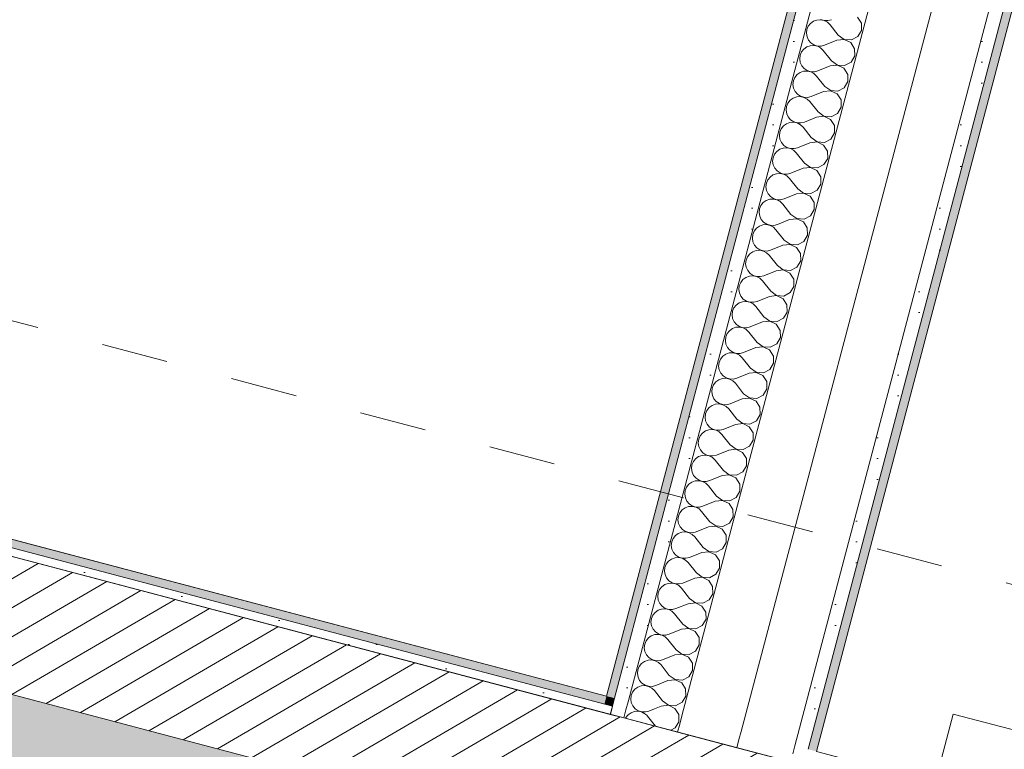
# Model space of a CAD drawing. Header units: millimetres. Extents: x -204291438 to 18864955, y -774833820 to 295284.
# Tile 61 of 87: x 96483 to 98253, y 3752 to 5064. Entities that reach past the tile are written whole.
import ezdxf

# ---------------------------------------------------------------- set-up
doc = ezdxf.new("R2010")
doc.units = ezdxf.units.MM
doc.header["$MEASUREMENT"] = 0
doc.linetypes.add('Przerywana', pattern=[240, 120, -120])
for name, color, linetype in [('210-A Strefy', 7, 'Continuous'), ('230-A Ściany wewnętrzne', 7, 'Continuous'), ('231-A Ściany zewnętrzne', 7, 'Continuous'), ('430-K Fundamenty', 7, 'Continuous'), ('460-K Stropy', 7, 'Continuous'), ('541-I CO grzejniki.2026.03.04', 7, 'Continuous')]:
    doc.layers.add(name, color=color, linetype=linetype)
pattern_1 = [(0, (0, 0), (0, 37.5), [0, -37.5])]

# ---------------------------------------------------------------- blocks, each defined once
blk = doc.blocks.new('WC-M_0.6d_88_3', base_point=(95280.4, 6195.5))
at = {"layer": '210-A Strefy', "color": 254, "linetype": 'Continuous', "lineweight": 0, "true_color": 0xdfc8bd, "flags": 128}
blk.add_lwpolyline([(94371.5, 6995), (93801.2, 4834), (97538.2, 3847.9), (98108.4, 6008.9)], close=True, dxfattribs=at)
blk = doc.blocks.new('WC- NPS_0.6e_89_3', base_point=(99031.6, 4950.1))
at = {"layer": '210-A Strefy', "color": 254, "linetype": 'Continuous', "lineweight": 0, "true_color": 0xdfc8bd, "flags": 128}
blk.add_lwpolyline([(98485.5, 5909.4), (97915.3, 3748.4), (100086, 3175.6), (100656.3, 5336.6)], close=True, dxfattribs=at)
blk = doc.blocks.new('Strop_250_3', base_point=(93576, 4862.4))
at = {"layer": '460-K Stropy', "color": 7, "linetype": 'Continuous', "lineweight": 0, "flags": 128}
blk.add_lwpolyline([(93576, 4862.4), (108843.3, 833.7), (110005.5, 5238), (94738.2, 9266.6)], close=True, dxfattribs=at)
blk = doc.blocks.new('Strop_313_3', base_point=(93070.4, 4592.5))
at = {"layer": '430-K Fundamenty', "color": 254, "linetype": 'Przerywana', "lineweight": 0, "true_color": 0xcccccc, "flags": 128}
blk.add_lwpolyline([(93070.4, 4592.5), (155367.9, -11846.3), (156489.3, -7596.7), (155477.4, -7329.8), (155337.1, -7861.5), (155768.8, -7975.5), (155091.2, -10542.5), (153147.9, -10029.8), (153825.3, -7462.6), (153646.5, -7415.4), (154034.3, -5945.7), (152240.7, -5472.4), (152087.6, -6052.6), (153479.9, -6420), (152567.8, -9876.7), (139050.7, -6309.9), (138951.2, -6687), (125163.2, -3048.6), (125262.7, -2671.5), (108341.9, 1793.4), (108242.4, 1416.3), (107649, 1572.9), (93854.6, 5212.9), (94631.5, 8157.1), (94051.4, 8310.2)], close=True, dxfattribs=at)
blk = doc.blocks.new('Ściana_432_3', base_point=(108957.8, 679.4))
at = {"layer": '231-A Ściany zewnętrzne', "linetype": 'Continuous', "lineweight": 0, "true_color": 0x000000}
h = blk.add_hatch(dxfattribs=at)
h.set_pattern_fill('Bloczki_ceramiczne_0003', color=18, style=0, pattern_type=2)
h.set_pattern_definition([(30.218034, (0, 0), (-22.648138, 38.88524), [])])
h.paths.add_polyline_path([(93514.6, 4630.4), (98252.3, 3380.2), (98313.5, 3612.3), (93575.8, 4862.4)])
for points in [[(97538.2, 3847.9), (93801.2, 4834), (93797.4, 4819.5), (97534.4, 3833.4)], [(97552.7, 3844.1), (97538.2, 3847.9), (97534.4, 3833.4), (97548.9, 3829.6)]]:
    blk.add_hatch(color=18, dxfattribs=at).paths.add_polyline_path(points)
at = {"layer": '231-A Ściany zewnętrzne', "linetype": 'Continuous', "lineweight": 0}
h = blk.add_hatch(dxfattribs=at)
h.set_pattern_fill('Tynk_0003', color=1, style=0, pattern_type=2)
h.set_pattern_definition([(0, (0, 0), (0, 86.60254), [0, -50]), (0, (25, 43.3), (0, 86.60254), [0, -50])])
h.paths.add_polyline_path([(97548.9, 3829.6), (93782.9, 4823.3), (93779.1, 4808.8), (97545, 3815.1)])
at = {"layer": '231-A Ściany zewnętrzne', "linetype": 'Continuous', "lineweight": 0, "true_color": 0x000000}
h = blk.add_hatch(dxfattribs=at)
h.set_pattern_fill('Styropian_0003', color=18, style=0, pattern_type=2)
h.set_pattern_definition([(90, (0, 0), (-103.92305, 0), [60, -120]), (90, (-51.96, 90), (-103.92305, 0), [60, -120]), (150, (-2e-14, 60), (51.96152, 90), [60, -120]), (150, (-103.92, 60), (51.96152, 90), [60, -120]), (210, (0, 0), (-51.96152, 90), [60, -120]), (210, (-103.92, -4e-14), (-51.96152, 90), [60, -120])])
h.paths.add_polyline_path([(93231.5, 4498.2), (108876.1, 370), (108927.2, 563.4), (93282.5, 4691.6)])
at = {"layer": '231-A Ściany zewnętrzne', "color": 7, "linetype": 'Continuous', "lineweight": 0}
for p, q in [((97548.9, 3829.6), (93782.9, 4823.3)), ((97545, 3815.1), (93779.1, 4808.8)), ((93514.6, 4630.4), (98252.3, 3380.2)), ((97552.7, 3844.1), (97548.9, 3829.6)), ((97548.9, 3829.6), (97545, 3815.1)), ((97545, 3815.1), (97569.2, 3808.7)), ((97569.2, 3808.7), (97665.9, 3783.2)), ((97665.9, 3783.2), (97772.3, 3755.1)), ((97772.3, 3755.1), (97869, 3729.6))]:
    blk.add_line(p, q, dxfattribs=at)
at = {"layer": '231-A Ściany zewnętrzne', "color": 7, "linetype": 'Continuous', "lineweight": 0, "flags": 128}
blk.add_lwpolyline([(97538.2, 3847.9), (94175.5, 4735.2)], dxfattribs=at)
blk = doc.blocks.new('*X2526')
at = {"layer": '230-A Ściany wewnętrzne', "color": 7, "linetype": 'Continuous', "lineweight": 0}
for p, q in [((97582.6, 3836.2), (97582.6, 3836.1)), ((97582.6, 3836.1), (97585.4, 3830.2)), ((97585.4, 3830.2), (97589.7, 3825.2)), ((97589.7, 3825.2), (97595.1, 3821.6)), ((97624.5, 3825.1), (97614.3, 3821)), ((97588.4, 3820.3), (97586.5, 3819.6)), ((97594.9, 3820.8), (97588.4, 3820.3)), ((97601.3, 3819.4), (97594.9, 3820.8)), ((97595.1, 3821.6), (97601.4, 3819.6)), ((97607.2, 3816.3), (97601.3, 3819.4)), ((97601.4, 3819.6), (97608, 3819.4)), ((97610.3, 3813.4), (97607.2, 3816.3)), ((97608, 3819.4), (97614.3, 3821)), ((97668.4, 3801.8), (97668.1, 3813.6)), ((97666.4, 3798.5), (97668.4, 3801.8))]:
    blk.add_line(p, q, dxfattribs=at)
blk = doc.blocks.new('*X2527')
at = {"layer": '230-A Ściany wewnętrzne', "color": 7, "linetype": 'Continuous', "lineweight": 0}
for p, q in [((97572.7, 3809.2), (97572.2, 3807.9)), ((97576.8, 3814.3), (97572.7, 3809.2)), ((97582.2, 3818.1), (97576.8, 3814.3)), ((97586.5, 3819.6), (97582.2, 3818.1)), ((97611.9, 3811.8), (97610.3, 3813.4)), ((97626.3, 3793.6), (97611.9, 3811.8)), ((97653.7, 3786.4), (97661.7, 3790.6)), ((97661.7, 3790.6), (97666.4, 3798.5))]:
    blk.add_line(p, q, dxfattribs=at)
blk = doc.blocks.new('*X2528')
at = {"layer": '230-A Ściany wewnętrzne', "color": 7, "linetype": 'Continuous', "lineweight": 0}
for p, q in [((97916.4, 5063.5), (97910.2, 5061.3)), ((97923, 5063.9), (97916.4, 5063.5)), ((97929.4, 5062.6), (97923, 5063.9)), ((97923.2, 5064.7), (97929.4, 5062.8)), ((97929.4, 5062.8), (97936, 5062.6)), ((97935.2, 5059.5), (97929.4, 5062.6)), ((97936, 5062.6), (97942.4, 5064.2)), ((97996.2, 5058), (97989.1, 5068.9)), ((97898.2, 5046.3), (97897.5, 5039.7)), ((97900.8, 5052.3), (97898.2, 5046.3)), ((97904.9, 5057.5), (97900.8, 5052.3)), ((97910.2, 5061.3), (97904.9, 5057.5)), ((97939.9, 5055), (97935.2, 5059.5)), ((97954.7, 5036.3), (97939.9, 5055)), ((97989.8, 5033.8), (97996.4, 5045)), ((97996.4, 5045), (97996.2, 5058)), ((97897.5, 5039.7), (97898.5, 5033.2)), ((97898.5, 5033.2), (97901.3, 5027.3)), ((97901.3, 5027.3), (97905.5, 5022.3)), ((97952.3, 5027.1), (97930.2, 5018.1)), ((97965.2, 5028.5), (97952.3, 5027.1)), ((97954.7, 5036.3), (97965.3, 5028.7)), ((97977, 5022.9), (97965.2, 5028.5)), ((97965.3, 5028.7), (97978.2, 5027.7)), ((97978.2, 5027.7), (97989.8, 5033.8)), ((97892.7, 5011.4), (97888.6, 5006.3)), ((97898.1, 5015.2), (97892.7, 5011.4)), ((97904.3, 5017.4), (97898.1, 5015.2)), ((97910.8, 5017.9), (97904.3, 5017.4)), ((97905.5, 5022.3), (97911, 5018.7)), ((97917.2, 5016.5), (97910.8, 5017.9)), ((97911, 5018.7), (97917.3, 5016.7)), ((97923, 5013.5), (97917.2, 5016.5)), ((97917.3, 5016.7), (97923.9, 5016.5)), ((97927.8, 5008.9), (97923, 5013.5)), ((97923.9, 5016.5), (97930.2, 5018.1)), ((97942.6, 4990.2), (97927.8, 5008.9)), ((97984, 5011.9), (97977, 5022.9)), ((97984.3, 4998.9), (97984, 5011.9)), ((97886.1, 5000.2), (97885.3, 4993.7)), ((97885.3, 4993.7), (97886.3, 4987.2)), ((97888.6, 5006.3), (97886.1, 5000.2)), ((97977.6, 4987.7), (97984.3, 4998.9)), ((97886.3, 4987.2), (97889.1, 4981.2)), ((97889.1, 4981.2), (97893.4, 4976.3)), ((97893.4, 4976.3), (97898.9, 4972.6)), ((97940.1, 4981), (97918.1, 4972.1)), ((97953.1, 4982.4), (97940.1, 4981)), ((97942.6, 4990.2), (97953.1, 4982.6)), ((97953.1, 4982.6), (97966.1, 4981.7)), ((97964.8, 4976.8), (97953.1, 4982.4)), ((97971.9, 4965.9), (97964.8, 4976.8)), ((97966.1, 4981.7), (97977.6, 4987.7)), ((97876.5, 4960.2), (97873.9, 4954.2)), ((97880.6, 4965.4), (97876.5, 4960.2)), ((97885.9, 4969.2), (97880.6, 4965.4)), ((97892.1, 4971.4), (97885.9, 4969.2)), ((97898.7, 4971.8), (97892.1, 4971.4)), ((97905.1, 4970.5), (97898.7, 4971.8)), ((97898.9, 4972.6), (97905.1, 4970.7)), ((97905.1, 4970.7), (97911.7, 4970.5)), ((97910.9, 4967.4), (97905.1, 4970.5)), ((97915.6, 4962.9), (97910.9, 4967.4)), ((97911.7, 4970.5), (97918.1, 4972.1)), ((97930.4, 4944.2), (97915.6, 4962.9)), ((97972.1, 4952.9), (97971.9, 4965.9)), ((97873.9, 4954.2), (97873.2, 4947.6)), ((97873.2, 4947.6), (97874.2, 4941.2)), ((97874.2, 4941.2), (97877, 4935.2)), ((97930.4, 4944.2), (97941, 4936.6)), ((97954, 4935.7), (97965.5, 4941.7)), ((97965.5, 4941.7), (97972.1, 4952.9)), ((97873.8, 4923.1), (97868.4, 4919.3)), ((97880, 4925.4), (97873.8, 4923.1)), ((97877, 4935.2), (97881.2, 4930.2)), ((97886.5, 4925.8), (97880, 4925.4)), ((97881.2, 4930.2), (97886.7, 4926.6)), ((97892.9, 4924.4), (97886.5, 4925.8)), ((97886.7, 4926.6), (97893, 4924.6)), ((97898.7, 4921.4), (97892.9, 4924.4)), ((97893, 4924.6), (97899.6, 4924.4)), ((97903.5, 4916.8), (97898.7, 4921.4)), ((97899.6, 4924.4), (97905.9, 4926)), ((97928, 4935), (97905.9, 4926)), ((97940.9, 4936.4), (97928, 4935)), ((97952.7, 4930.8), (97940.9, 4936.4)), ((97941, 4936.6), (97954, 4935.7)), ((97959.7, 4919.9), (97952.7, 4930.8)), ((97960, 4906.8), (97959.7, 4919.9)), ((97861.8, 4908.1), (97861, 4901.6)), ((97864.3, 4914.2), (97861.8, 4908.1)), ((97868.4, 4919.3), (97864.3, 4914.2)), ((97918.3, 4898.2), (97903.5, 4916.8)), ((97953.3, 4895.7), (97960, 4906.8)), ((97861, 4901.6), (97862, 4895.1)), ((97862, 4895.1), (97864.8, 4889.2)), ((97864.8, 4889.2), (97869.1, 4884.2)), ((97915.8, 4888.9), (97893.8, 4880)), ((97928.8, 4890.4), (97915.8, 4888.9)), ((97918.3, 4898.2), (97928.8, 4890.5)), ((97928.8, 4890.5), (97941.8, 4889.6)), ((97940.5, 4884.8), (97928.8, 4890.4)), ((97947.6, 4873.8), (97940.5, 4884.8)), ((97941.8, 4889.6), (97953.3, 4895.7)), ((97852.2, 4868.1), (97849.7, 4862.1)), ((97856.3, 4873.3), (97852.2, 4868.1)), ((97861.6, 4877.1), (97856.3, 4873.3)), ((97867.8, 4879.3), (97861.6, 4877.1)), ((97874.4, 4879.8), (97867.8, 4879.3)), ((97869.1, 4884.2), (97874.6, 4880.6)), ((97880.8, 4878.4), (97874.4, 4879.8)), ((97874.6, 4880.6), (97880.8, 4878.6)), ((97880.8, 4878.6), (97887.4, 4878.4)), ((97886.6, 4875.3), (97880.8, 4878.4)), ((97891.3, 4870.8), (97886.6, 4875.3)), ((97887.4, 4878.4), (97893.8, 4880)), ((97906.1, 4852.1), (97891.3, 4870.8)), ((97947.8, 4860.8), (97947.6, 4873.8)), ((97849.7, 4862.1), (97848.9, 4855.6)), ((97848.9, 4855.6), (97849.9, 4849.1)), ((97849.9, 4849.1), (97852.7, 4843.1)), ((97906.1, 4852.1), (97916.7, 4844.5)), ((97929.7, 4843.6), (97941.2, 4849.6)), ((97941.2, 4849.6), (97947.8, 4860.8)), ((97855.7, 4833.3), (97849.5, 4831.1)), ((97852.7, 4843.1), (97856.9, 4838.1)), ((97862.2, 4833.7), (97855.7, 4833.3)), ((97856.9, 4838.1), (97862.4, 4834.5)), ((97868.6, 4832.3), (97862.2, 4833.7)), ((97862.4, 4834.5), (97868.7, 4832.5)), ((97874.4, 4829.3), (97868.6, 4832.3)), ((97868.7, 4832.5), (97875.3, 4832.3)), ((97875.3, 4832.3), (97881.6, 4833.9)), ((97903.7, 4842.9), (97881.6, 4833.9)), ((97916.6, 4844.3), (97903.7, 4842.9)), ((97928.4, 4838.7), (97916.6, 4844.3)), ((97916.7, 4844.5), (97929.7, 4843.6)), ((97935.4, 4827.8), (97928.4, 4838.7)), ((97837.5, 4816), (97836.7, 4809.5)), ((97840, 4822.1), (97837.5, 4816)), ((97844.1, 4827.2), (97840, 4822.1)), ((97849.5, 4831.1), (97844.1, 4827.2)), ((97879.2, 4824.7), (97874.4, 4829.3)), ((97894, 4806.1), (97879.2, 4824.7)), ((97929, 4803.6), (97935.7, 4814.8)), ((97935.7, 4814.8), (97935.4, 4827.8)), ((97836.7, 4809.5), (97837.7, 4803)), ((97837.7, 4803), (97840.5, 4797.1)), ((97840.5, 4797.1), (97844.8, 4792.1)), ((97891.5, 4796.9), (97869.5, 4787.9)), ((97904.5, 4798.3), (97891.5, 4796.9)), ((97894, 4806.1), (97904.5, 4798.5)), ((97904.5, 4798.5), (97917.5, 4797.5)), ((97916.2, 4792.7), (97904.5, 4798.3)), ((97917.5, 4797.5), (97929, 4803.6)), ((97832, 4781.2), (97827.9, 4776.1)), ((97837.3, 4785), (97832, 4781.2)), ((97843.5, 4787.2), (97837.3, 4785)), ((97850.1, 4787.7), (97843.5, 4787.2)), ((97844.8, 4792.1), (97850.3, 4788.5)), ((97856.5, 4786.3), (97850.1, 4787.7)), ((97850.3, 4788.5), (97856.5, 4786.5)), ((97856.5, 4786.5), (97863.1, 4786.3)), ((97862.3, 4783.2), (97856.5, 4786.3)), ((97867, 4778.7), (97862.3, 4783.2)), ((97863.1, 4786.3), (97869.5, 4787.9)), ((97881.8, 4760), (97867, 4778.7)), ((97923.3, 4781.7), (97916.2, 4792.7)), ((97923.5, 4768.7), (97923.3, 4781.7)), ((97825.4, 4770), (97824.6, 4763.5)), ((97824.6, 4763.5), (97825.6, 4757)), ((97827.9, 4776.1), (97825.4, 4770)), ((97916.9, 4757.5), (97923.5, 4768.7)), ((97825.6, 4757), (97828.4, 4751)), ((97828.4, 4751), (97832.6, 4746)), ((97832.6, 4746), (97838.1, 4742.4)), ((97879.4, 4750.8), (97857.3, 4741.9)), ((97892.3, 4752.2), (97879.4, 4750.8)), ((97881.8, 4760), (97892.4, 4752.4)), ((97904.1, 4746.6), (97892.3, 4752.2)), ((97892.4, 4752.4), (97905.4, 4751.5)), ((97911.1, 4735.7), (97904.1, 4746.6)), ((97905.4, 4751.5), (97916.9, 4757.5)), ((97815.7, 4730), (97813.2, 4724)), ((97819.8, 4735.2), (97815.7, 4730)), ((97825.2, 4739), (97819.8, 4735.2)), ((97831.4, 4741.2), (97825.2, 4739)), ((97837.9, 4741.6), (97831.4, 4741.2)), ((97844.3, 4740.3), (97837.9, 4741.6)), ((97838.1, 4742.4), (97844.4, 4740.4)), ((97850.1, 4737.2), (97844.3, 4740.3)), ((97844.4, 4740.4), (97851, 4740.3)), ((97854.9, 4732.7), (97850.1, 4737.2)), ((97851, 4740.3), (97857.3, 4741.9)), ((97869.7, 4714), (97854.9, 4732.7)), ((97911.4, 4722.7), (97911.1, 4735.7)), ((97813.2, 4724), (97812.4, 4717.4)), ((97812.4, 4717.4), (97813.4, 4710.9)), ((97813.4, 4710.9), (97816.2, 4705)), ((97869.7, 4714), (97880.2, 4706.4)), ((97893.2, 4705.4), (97904.7, 4711.5)), ((97904.7, 4711.5), (97911.4, 4722.7)), ((97813, 4692.9), (97807.7, 4689.1)), ((97819.2, 4695.1), (97813, 4692.9)), ((97816.2, 4705), (97820.5, 4700)), ((97825.8, 4695.6), (97819.2, 4695.1)), ((97820.5, 4700), (97826, 4696.4)), ((97832.2, 4694.2), (97825.8, 4695.6)), ((97826, 4696.4), (97832.2, 4694.4)), ((97832.2, 4694.4), (97838.8, 4694.2)), ((97838, 4691.1), (97832.2, 4694.2)), ((97842.7, 4686.6), (97838, 4691.1)), ((97838.8, 4694.2), (97845.2, 4695.8)), ((97867.2, 4704.8), (97845.2, 4695.8)), ((97880.2, 4706.2), (97867.2, 4704.8)), ((97880.2, 4706.4), (97893.2, 4705.4)), ((97891.9, 4700.6), (97880.2, 4706.2)), ((97899, 4689.6), (97891.9, 4700.6)), ((97801.1, 4677.9), (97800.3, 4671.4)), ((97803.6, 4684), (97801.1, 4677.9)), ((97807.7, 4689.1), (97803.6, 4684)), ((97857.5, 4667.9), (97842.7, 4686.6)), ((97892.6, 4665.4), (97899.2, 4676.6)), ((97899.2, 4676.6), (97899, 4689.6)), ((97800.3, 4671.4), (97801.3, 4664.9)), ((97801.3, 4664.9), (97804.1, 4658.9)), ((97804.1, 4658.9), (97808.3, 4654)), ((97855.1, 4658.7), (97833, 4649.8)), ((97868, 4660.1), (97855.1, 4658.7)), ((97857.5, 4667.9), (97868.1, 4660.3)), ((97879.8, 4654.5), (97868, 4660.1)), ((97868.1, 4660.3), (97881.1, 4659.4)), ((97886.8, 4643.6), (97879.8, 4654.5)), ((97881.1, 4659.4), (97892.6, 4665.4)), ((97791.4, 4637.9), (97788.9, 4631.9)), ((97795.5, 4643.1), (97791.4, 4637.9)), ((97800.9, 4646.9), (97795.5, 4643.1)), ((97807.1, 4649.1), (97800.9, 4646.9)), ((97813.6, 4649.5), (97807.1, 4649.1)), ((97808.3, 4654), (97813.8, 4650.3)), ((97820, 4648.2), (97813.6, 4649.5)), ((97813.8, 4650.3), (97820.1, 4648.4)), ((97825.8, 4645.1), (97820, 4648.2)), ((97820.1, 4648.4), (97826.7, 4648.2)), ((97830.6, 4640.6), (97825.8, 4645.1)), ((97826.7, 4648.2), (97833, 4649.8)), ((97845.4, 4621.9), (97830.6, 4640.6)), ((97887.1, 4630.6), (97886.8, 4643.6)), ((97788.9, 4631.9), (97788.1, 4625.3)), ((97788.1, 4625.3), (97789.1, 4618.9)), ((97845.4, 4621.9), (97855.9, 4614.3)), ((97868.9, 4613.4), (97880.4, 4619.4)), ((97880.4, 4619.4), (97887.1, 4630.6)), ((97794.9, 4603.1), (97788.7, 4600.8)), ((97789.1, 4618.9), (97791.9, 4612.9)), ((97791.9, 4612.9), (97796.2, 4607.9)), ((97801.5, 4603.5), (97794.9, 4603.1)), ((97796.2, 4607.9), (97801.7, 4604.3)), ((97807.9, 4602.1), (97801.5, 4603.5)), ((97801.7, 4604.3), (97807.9, 4602.3)), ((97807.9, 4602.3), (97814.5, 4602.1)), ((97813.7, 4599.1), (97807.9, 4602.1)), ((97814.5, 4602.1), (97820.9, 4603.7)), ((97842.9, 4612.7), (97820.9, 4603.7)), ((97855.9, 4614.1), (97842.9, 4612.7)), ((97855.9, 4614.3), (97868.9, 4613.4)), ((97867.6, 4608.5), (97855.9, 4614.1)), ((97874.7, 4597.6), (97867.6, 4608.5)), ((97776.8, 4585.8), (97776, 4579.3)), ((97779.3, 4591.9), (97776.8, 4585.8)), ((97783.4, 4597), (97779.3, 4591.9)), ((97788.7, 4600.8), (97783.4, 4597)), ((97818.4, 4594.5), (97813.7, 4599.1)), ((97833.2, 4575.9), (97818.4, 4594.5)), ((97868.3, 4573.4), (97874.9, 4584.5)), ((97874.9, 4584.5), (97874.7, 4597.6)), ((97776, 4579.3), (97777, 4572.8)), ((97777, 4572.8), (97779.8, 4566.9)), ((97779.8, 4566.9), (97784, 4561.9)), ((97830.8, 4566.6), (97808.7, 4557.7)), ((97843.7, 4568.1), (97830.8, 4566.6)), ((97833.2, 4575.9), (97843.8, 4568.2)), ((97855.5, 4562.5), (97843.7, 4568.1)), ((97843.8, 4568.2), (97856.8, 4567.3)), ((97856.8, 4567.3), (97868.3, 4573.4)), ((97771.2, 4551), (97767.1, 4545.8)), ((97776.6, 4554.8), (97771.2, 4551)), ((97782.8, 4557), (97776.6, 4554.8)), ((97789.3, 4557.5), (97782.8, 4557)), ((97784, 4561.9), (97789.5, 4558.3)), ((97795.7, 4556.1), (97789.3, 4557.5)), ((97789.5, 4558.3), (97795.8, 4556.3)), ((97801.5, 4553), (97795.7, 4556.1)), ((97795.8, 4556.3), (97802.4, 4556.1)), ((97806.3, 4548.5), (97801.5, 4553)), ((97802.4, 4556.1), (97808.7, 4557.7)), ((97821.1, 4529.8), (97806.3, 4548.5)), ((97862.5, 4551.5), (97855.5, 4562.5)), ((97862.8, 4538.5), (97862.5, 4551.5)), ((97764.6, 4539.8), (97763.8, 4533.3)), ((97763.8, 4533.3), (97764.8, 4526.8)), ((97767.1, 4545.8), (97764.6, 4539.8)), ((97856.1, 4527.3), (97862.8, 4538.5)), ((97764.8, 4526.8), (97767.6, 4520.8)), ((97767.6, 4520.8), (97771.9, 4515.8)), ((97771.9, 4515.8), (97777.4, 4512.2)), ((97818.6, 4520.6), (97796.6, 4511.6)), ((97831.6, 4522), (97818.6, 4520.6)), ((97821.1, 4529.8), (97831.6, 4522.2)), ((97831.6, 4522.2), (97844.6, 4521.3)), ((97843.3, 4516.4), (97831.6, 4522)), ((97850.4, 4505.5), (97843.3, 4516.4)), ((97844.6, 4521.3), (97856.1, 4527.3)), ((97755, 4499.8), (97752.5, 4493.7)), ((97759.1, 4504.9), (97755, 4499.8)), ((97764.4, 4508.8), (97759.1, 4504.9)), ((97770.6, 4511), (97764.4, 4508.8)), ((97777.2, 4511.4), (97770.6, 4511)), ((97783.6, 4510), (97777.2, 4511.4)), ((97777.4, 4512.2), (97783.6, 4510.2)), ((97783.6, 4510.2), (97790.2, 4510)), ((97789.4, 4507), (97783.6, 4510)), ((97794.1, 4502.4), (97789.4, 4507)), ((97790.2, 4510), (97796.6, 4511.6)), ((97808.9, 4483.8), (97794.1, 4502.4)), ((97850.6, 4492.5), (97850.4, 4505.5)), ((97752.5, 4493.7), (97751.7, 4487.2)), ((97751.7, 4487.2), (97752.7, 4480.7)), ((97752.7, 4480.7), (97755.5, 4474.8)), ((97808.9, 4483.8), (97819.5, 4476.2)), ((97832.5, 4475.2), (97844, 4481.3)), ((97844, 4481.3), (97850.6, 4492.5)), ((97752.3, 4462.7), (97746.9, 4458.9)), ((97758.5, 4464.9), (97752.3, 4462.7)), ((97755.5, 4474.8), (97759.7, 4469.8)), ((97765, 4465.4), (97758.5, 4464.9)), ((97759.7, 4469.8), (97765.2, 4466.2)), ((97771.4, 4464), (97765, 4465.4)), ((97765.2, 4466.2), (97771.5, 4464.2)), ((97777.3, 4460.9), (97771.4, 4464)), ((97771.5, 4464.2), (97778.1, 4464)), ((97782, 4456.4), (97777.3, 4460.9)), ((97778.1, 4464), (97784.4, 4465.6)), ((97806.5, 4474.6), (97784.4, 4465.6)), ((97819.4, 4476), (97806.5, 4474.6)), ((97831.2, 4470.4), (97819.4, 4476)), ((97819.5, 4476.2), (97832.5, 4475.2)), ((97838.2, 4459.4), (97831.2, 4470.4)), ((97740.3, 4447.7), (97739.5, 4441.2)), ((97742.8, 4453.8), (97740.3, 4447.7)), ((97746.9, 4458.9), (97742.8, 4453.8)), ((97796.8, 4437.7), (97782, 4456.4)), ((97831.8, 4435.2), (97838.5, 4446.4)), ((97838.5, 4446.4), (97838.2, 4459.4)), ((97739.5, 4441.2), (97740.5, 4434.7)), ((97740.5, 4434.7), (97743.3, 4428.7)), ((97743.3, 4428.7), (97747.6, 4423.7)), ((97794.3, 4428.5), (97772.3, 4419.6)), ((97807.3, 4429.9), (97794.3, 4428.5)), ((97796.8, 4437.7), (97807.3, 4430.1)), ((97807.3, 4430.1), (97820.3, 4429.2)), ((97819, 4424.3), (97807.3, 4429.9)), ((97826.1, 4413.4), (97819, 4424.3)), ((97820.3, 4429.2), (97831.8, 4435.2)), ((97730.7, 4407.7), (97728.2, 4401.7)), ((97734.8, 4412.8), (97730.7, 4407.7)), ((97740.1, 4416.7), (97734.8, 4412.8)), ((97746.3, 4418.9), (97740.1, 4416.7)), ((97752.9, 4419.3), (97746.3, 4418.9)), ((97747.6, 4423.7), (97753.1, 4420.1)), ((97759.3, 4418), (97752.9, 4419.3)), ((97753.1, 4420.1), (97759.3, 4418.1)), ((97759.3, 4418.1), (97765.9, 4418)), ((97765.1, 4414.9), (97759.3, 4418)), ((97769.8, 4410.4), (97765.1, 4414.9)), ((97765.9, 4418), (97772.3, 4419.6)), ((97784.6, 4391.7), (97769.8, 4410.4)), ((97826.3, 4400.4), (97826.1, 4413.4)), ((97728.2, 4401.7), (97727.4, 4395.1)), ((97727.4, 4395.1), (97728.4, 4388.6)), ((97784.6, 4391.7), (97795.2, 4384.1)), ((97808.2, 4383.1), (97819.7, 4389.2)), ((97819.7, 4389.2), (97826.3, 4400.4)), ((97734.2, 4372.8), (97728, 4370.6)), ((97728.4, 4388.6), (97731.2, 4382.7)), ((97731.2, 4382.7), (97735.4, 4377.7)), ((97740.7, 4373.3), (97734.2, 4372.8)), ((97735.4, 4377.7), (97740.9, 4374.1)), ((97747.1, 4371.9), (97740.7, 4373.3)), ((97740.9, 4374.1), (97747.2, 4372.1)), ((97753, 4368.8), (97747.1, 4371.9)), ((97747.2, 4372.1), (97753.8, 4371.9)), ((97753.8, 4371.9), (97760.1, 4373.5)), ((97782.2, 4382.5), (97760.1, 4373.5)), ((97795.1, 4383.9), (97782.2, 4382.5)), ((97806.9, 4378.3), (97795.1, 4383.9)), ((97795.2, 4384.1), (97808.2, 4383.1)), ((97813.9, 4367.3), (97806.9, 4378.3)), ((97716, 4355.6), (97715.2, 4349.1)), ((97718.5, 4361.7), (97716, 4355.6)), ((97722.6, 4366.8), (97718.5, 4361.7)), ((97728, 4370.6), (97722.6, 4366.8)), ((97757.7, 4364.3), (97753, 4368.8)), ((97772.5, 4345.6), (97757.7, 4364.3)), ((97807.5, 4343.1), (97814.2, 4354.3)), ((97814.2, 4354.3), (97813.9, 4367.3)), ((97715.2, 4349.1), (97716.2, 4342.6)), ((97716.2, 4342.6), (97719, 4336.6)), ((97719, 4336.6), (97723.3, 4331.7)), ((97770, 4336.4), (97748, 4327.5)), ((97783, 4337.8), (97770, 4336.4)), ((97772.5, 4345.6), (97783, 4338)), ((97783, 4338), (97796, 4337.1)), ((97794.7, 4332.2), (97783, 4337.8)), ((97796, 4337.1), (97807.5, 4343.1)), ((97710.5, 4320.8), (97706.4, 4315.6)), ((97715.8, 4324.6), (97710.5, 4320.8)), ((97722, 4326.8), (97715.8, 4324.6)), ((97728.6, 4327.2), (97722, 4326.8)), ((97723.3, 4331.7), (97728.8, 4328)), ((97735, 4325.9), (97728.6, 4327.2)), ((97728.8, 4328), (97735, 4326.1)), ((97735, 4326.1), (97741.6, 4325.9)), ((97740.8, 4322.8), (97735, 4325.9)), ((97745.5, 4318.3), (97740.8, 4322.8)), ((97741.6, 4325.9), (97748, 4327.5)), ((97760.3, 4299.6), (97745.5, 4318.3)), ((97801.8, 4321.3), (97794.7, 4332.2)), ((97802, 4308.3), (97801.8, 4321.3)), ((97703.9, 4309.6), (97703.1, 4303)), ((97703.1, 4303), (97704.1, 4296.6)), ((97706.4, 4315.6), (97703.9, 4309.6)), ((97795.4, 4297.1), (97802, 4308.3)), ((97704.1, 4296.6), (97706.9, 4290.6)), ((97706.9, 4290.6), (97711.1, 4285.6)), ((97711.1, 4285.6), (97716.6, 4282)), ((97757.9, 4290.4), (97735.8, 4281.4)), ((97770.8, 4291.8), (97757.9, 4290.4)), ((97760.3, 4299.6), (97770.9, 4292)), ((97782.6, 4286.2), (97770.8, 4291.8)), ((97770.9, 4292), (97783.9, 4291.1)), ((97789.6, 4275.3), (97782.6, 4286.2)), ((97783.9, 4291.1), (97795.4, 4297.1)), ((97694.2, 4269.6), (97691.7, 4263.5)), ((97698.3, 4274.7), (97694.2, 4269.6)), ((97703.7, 4278.5), (97698.3, 4274.7)), ((97709.9, 4280.8), (97703.7, 4278.5)), ((97716.4, 4281.2), (97709.9, 4280.8)), ((97722.8, 4279.8), (97716.4, 4281.2)), ((97716.6, 4282), (97722.9, 4280)), ((97728.7, 4276.8), (97722.8, 4279.8)), ((97722.9, 4280), (97729.5, 4279.8)), ((97733.4, 4272.2), (97728.7, 4276.8)), ((97729.5, 4279.8), (97735.8, 4281.4)), ((97748.2, 4253.5), (97733.4, 4272.2)), ((97789.9, 4262.2), (97789.6, 4275.3)), ((97691.7, 4263.5), (97690.9, 4257)), ((97690.9, 4257), (97692, 4250.5)), ((97692, 4250.5), (97694.7, 4244.6)), ((97748.2, 4253.5), (97758.7, 4245.9)), ((97771.7, 4245), (97783.2, 4251.1)), ((97783.2, 4251.1), (97789.9, 4262.2)), ((97691.5, 4232.5), (97686.2, 4228.7)), ((97697.7, 4234.7), (97691.5, 4232.5)), ((97694.7, 4244.6), (97699, 4239.6)), ((97704.3, 4235.2), (97697.7, 4234.7)), ((97699, 4239.6), (97704.5, 4236)), ((97710.7, 4233.8), (97704.3, 4235.2)), ((97704.5, 4236), (97710.7, 4234)), ((97710.7, 4234), (97717.3, 4233.8)), ((97716.5, 4230.7), (97710.7, 4233.8)), ((97721.3, 4226.2), (97716.5, 4230.7)), ((97717.3, 4233.8), (97723.7, 4235.4)), ((97745.7, 4244.3), (97723.7, 4235.4)), ((97758.7, 4245.8), (97745.7, 4244.3)), ((97758.7, 4245.9), (97771.7, 4245)), ((97770.4, 4240.2), (97758.7, 4245.8)), ((97777.5, 4229.2), (97770.4, 4240.2)), ((97679.6, 4217.5), (97678.8, 4211)), ((97682.1, 4223.5), (97679.6, 4217.5)), ((97686.2, 4228.7), (97682.1, 4223.5)), ((97736, 4207.5), (97721.3, 4226.2)), ((97771.1, 4205), (97777.7, 4216.2)), ((97777.7, 4216.2), (97777.5, 4229.2)), ((97678.8, 4211), (97679.8, 4204.5)), ((97679.8, 4204.5), (97682.6, 4198.5)), ((97682.6, 4198.5), (97686.8, 4193.5)), ((97733.6, 4198.3), (97711.5, 4189.3)), ((97746.5, 4199.7), (97733.6, 4198.3)), ((97736, 4207.5), (97746.6, 4199.9)), ((97758.3, 4194.1), (97746.5, 4199.7)), ((97746.6, 4199.9), (97759.6, 4199)), ((97759.6, 4199), (97771.1, 4205)), ((97669.9, 4177.5), (97667.4, 4171.4)), ((97674, 4182.6), (97669.9, 4177.5)), ((97679.4, 4186.5), (97674, 4182.6)), ((97685.6, 4188.7), (97679.4, 4186.5)), ((97692.1, 4189.1), (97685.6, 4188.7)), ((97686.8, 4193.5), (97692.3, 4189.9)), ((97698.5, 4187.7), (97692.1, 4189.1)), ((97692.3, 4189.9), (97698.6, 4187.9)), ((97704.4, 4184.7), (97698.5, 4187.7)), ((97698.6, 4187.9), (97705.2, 4187.7)), ((97709.1, 4180.1), (97704.4, 4184.7)), ((97705.2, 4187.7), (97711.5, 4189.3)), ((97723.9, 4161.5), (97709.1, 4180.1)), ((97765.3, 4183.2), (97758.3, 4194.1)), ((97765.6, 4170.2), (97765.3, 4183.2)), ((97667.4, 4171.4), (97666.6, 4164.9)), ((97666.6, 4164.9), (97667.7, 4158.4)), ((97723.9, 4161.5), (97734.4, 4153.9)), ((97747.4, 4152.9), (97758.9, 4159)), ((97758.9, 4159), (97765.6, 4170.2)), ((97673.4, 4142.6), (97667.2, 4140.4)), ((97667.7, 4158.4), (97670.4, 4152.5)), ((97670.4, 4152.5), (97674.7, 4147.5)), ((97680, 4143.1), (97673.4, 4142.6)), ((97674.7, 4147.5), (97680.2, 4143.9)), ((97686.4, 4141.7), (97680, 4143.1)), ((97680.2, 4143.9), (97686.4, 4141.9)), ((97686.4, 4141.9), (97693, 4141.7)), ((97692.2, 4138.6), (97686.4, 4141.7)), ((97693, 4141.7), (97699.4, 4143.3)), ((97721.4, 4152.3), (97699.4, 4143.3)), ((97734.4, 4153.7), (97721.4, 4152.3)), ((97734.4, 4153.9), (97747.4, 4152.9)), ((97746.1, 4148.1), (97734.4, 4153.7)), ((97753.2, 4137.1), (97746.1, 4148.1)), ((97655.3, 4125.4), (97654.5, 4118.9)), ((97657.8, 4131.5), (97655.3, 4125.4)), ((97661.9, 4136.6), (97657.8, 4131.5)), ((97667.2, 4140.4), (97661.9, 4136.6)), ((97697, 4134.1), (97692.2, 4138.6)), ((97711.7, 4115.4), (97697, 4134.1)), ((97746.8, 4112.9), (97753.4, 4124.1)), ((97753.4, 4124.1), (97753.2, 4137.1)), ((97654.5, 4118.9), (97655.5, 4112.4)), ((97655.5, 4112.4), (97658.3, 4106.4)), ((97658.3, 4106.4), (97662.5, 4101.4)), ((97709.3, 4106.2), (97687.2, 4097.3)), ((97722.2, 4107.6), (97709.3, 4106.2)), ((97711.7, 4115.4), (97722.3, 4107.8)), ((97734, 4102), (97722.2, 4107.6)), ((97722.3, 4107.8), (97735.3, 4106.9)), ((97735.3, 4106.9), (97746.8, 4112.9)), ((97649.7, 4090.5), (97645.6, 4085.4)), ((97655.1, 4094.4), (97649.7, 4090.5)), ((97661.3, 4096.6), (97655.1, 4094.4)), ((97667.8, 4097), (97661.3, 4096.6)), ((97662.5, 4101.4), (97668, 4097.8)), ((97674.2, 4095.7), (97667.8, 4097)), ((97668, 4097.8), (97674.3, 4095.8)), ((97680.1, 4092.6), (97674.2, 4095.7)), ((97674.3, 4095.8), (97680.9, 4095.7)), ((97684.8, 4088), (97680.1, 4092.6)), ((97680.9, 4095.7), (97687.2, 4097.3)), ((97699.6, 4069.4), (97684.8, 4088)), ((97741, 4091.1), (97734, 4102)), ((97741.3, 4078.1), (97741, 4091.1)), ((97643.1, 4079.4), (97642.3, 4072.8)), ((97642.3, 4072.8), (97643.4, 4066.3)), ((97645.6, 4085.4), (97643.1, 4079.4)), ((97734.6, 4066.9), (97741.3, 4078.1)), ((97643.4, 4066.3), (97646.1, 4060.4)), ((97646.1, 4060.4), (97650.4, 4055.4)), ((97650.4, 4055.4), (97655.9, 4051.8)), ((97697.1, 4060.2), (97675.1, 4051.2)), ((97710.1, 4061.6), (97697.1, 4060.2)), ((97699.6, 4069.4), (97710.1, 4061.8)), ((97710.1, 4061.8), (97723.1, 4060.8)), ((97721.8, 4056), (97710.1, 4061.6)), ((97728.9, 4045), (97721.8, 4056)), ((97723.1, 4060.8), (97734.6, 4066.9)), ((97633.5, 4039.4), (97631, 4033.3)), ((97637.6, 4044.5), (97633.5, 4039.4)), ((97642.9, 4048.3), (97637.6, 4044.5)), ((97649.1, 4050.5), (97642.9, 4048.3)), ((97655.7, 4051), (97649.1, 4050.5)), ((97662.1, 4049.6), (97655.7, 4051)), ((97655.9, 4051.8), (97662.1, 4049.8)), ((97662.1, 4049.8), (97668.7, 4049.6)), ((97667.9, 4046.5), (97662.1, 4049.6)), ((97672.7, 4042), (97667.9, 4046.5)), ((97668.7, 4049.6), (97675.1, 4051.2)), ((97687.4, 4023.3), (97672.7, 4042)), ((97729.1, 4032), (97728.9, 4045)), ((97631, 4033.3), (97630.2, 4026.8)), ((97630.2, 4026.8), (97631.2, 4020.3)), ((97631.2, 4020.3), (97634, 4014.3)), ((97687.4, 4023.3), (97698, 4015.7)), ((97711, 4014.8), (97722.5, 4020.8)), ((97722.5, 4020.8), (97729.1, 4032)), ((97630.8, 4002.3), (97625.4, 3998.5)), ((97637, 4004.5), (97630.8, 4002.3)), ((97634, 4014.3), (97638.3, 4009.4)), ((97643.5, 4004.9), (97637, 4004.5)), ((97638.3, 4009.4), (97643.7, 4005.7)), ((97649.9, 4003.6), (97643.5, 4004.9)), ((97643.7, 4005.7), (97650, 4003.8)), ((97655.8, 4000.5), (97649.9, 4003.6)), ((97650, 4003.8), (97656.6, 4003.6)), ((97660.5, 3996), (97655.8, 4000.5)), ((97656.6, 4003.6), (97662.9, 4005.2)), ((97685, 4014.1), (97662.9, 4005.2)), ((97697.9, 4015.5), (97685, 4014.1)), ((97709.7, 4009.9), (97697.9, 4015.5)), ((97698, 4015.7), (97711, 4014.8)), ((97716.7, 3999), (97709.7, 4009.9)), ((97618.8, 3987.3), (97618, 3980.7)), ((97621.3, 3993.3), (97618.8, 3987.3)), ((97625.4, 3998.5), (97621.3, 3993.3)), ((97675.3, 3977.3), (97660.5, 3996)), ((97710.3, 3974.8), (97717, 3986)), ((97717, 3986), (97716.7, 3999)), ((97618, 3980.7), (97619.1, 3974.3)), ((97619.1, 3974.3), (97621.8, 3968.3)), ((97621.8, 3968.3), (97626.1, 3963.3)), ((97672.8, 3968.1), (97650.8, 3959.1)), ((97685.8, 3969.5), (97672.8, 3968.1)), ((97675.3, 3977.3), (97685.8, 3969.7)), ((97685.8, 3969.7), (97698.8, 3968.8)), ((97697.5, 3963.9), (97685.8, 3969.5)), ((97698.8, 3968.8), (97710.3, 3974.8)), ((97609.2, 3947.3), (97606.7, 3941.2)), ((97613.3, 3952.4), (97609.2, 3947.3)), ((97618.6, 3956.2), (97613.3, 3952.4)), ((97624.8, 3958.5), (97618.6, 3956.2)), ((97631.4, 3958.9), (97624.8, 3958.5)), ((97626.1, 3963.3), (97631.6, 3959.7)), ((97637.8, 3957.5), (97631.4, 3958.9)), ((97631.6, 3959.7), (97637.8, 3957.7)), ((97637.8, 3957.7), (97644.4, 3957.5)), ((97643.6, 3954.5), (97637.8, 3957.5)), ((97648.4, 3949.9), (97643.6, 3954.5)), ((97644.4, 3957.5), (97650.8, 3959.1)), ((97663.1, 3931.2), (97648.4, 3949.9)), ((97704.6, 3953), (97697.5, 3963.9)), ((97704.8, 3939.9), (97704.6, 3953)), ((97606.7, 3941.2), (97605.9, 3934.7)), ((97605.9, 3934.7), (97606.9, 3928.2)), ((97663.1, 3931.2), (97673.7, 3923.6)), ((97686.7, 3922.7), (97698.2, 3928.7)), ((97698.2, 3928.7), (97704.8, 3939.9)), ((97612.7, 3912.4), (97606.5, 3910.2)), ((97606.9, 3928.2), (97609.7, 3922.3)), ((97609.7, 3922.3), (97614, 3917.3)), ((97619.2, 3912.9), (97612.7, 3912.4)), ((97614, 3917.3), (97619.4, 3913.7)), ((97625.6, 3911.5), (97619.2, 3912.9)), ((97619.4, 3913.7), (97625.7, 3911.7)), ((97631.5, 3908.4), (97625.6, 3911.5)), ((97625.7, 3911.7), (97632.3, 3911.5)), ((97632.3, 3911.5), (97638.6, 3913.1)), ((97660.7, 3922), (97638.6, 3913.1)), ((97673.6, 3923.5), (97660.7, 3922)), ((97685.4, 3917.9), (97673.6, 3923.5)), ((97673.7, 3923.6), (97686.7, 3922.7)), ((97692.4, 3906.9), (97685.4, 3917.9)), ((97594.5, 3895.2), (97593.7, 3888.7)), ((97597, 3901.2), (97594.5, 3895.2)), ((97601.1, 3906.4), (97597, 3901.2)), ((97606.5, 3910.2), (97601.1, 3906.4)), ((97636.2, 3903.9), (97631.5, 3908.4)), ((97651, 3885.2), (97636.2, 3903.9)), ((97686, 3882.7), (97692.7, 3893.9)), ((97692.7, 3893.9), (97692.4, 3906.9)), ((97593.7, 3888.7), (97594.8, 3882.2)), ((97594.8, 3882.2), (97597.5, 3876.2)), ((97597.5, 3876.2), (97601.8, 3871.2)), ((97648.5, 3876), (97626.5, 3867)), ((97661.5, 3877.4), (97648.5, 3876)), ((97651, 3885.2), (97661.5, 3877.6)), ((97661.5, 3877.6), (97674.5, 3876.7)), ((97673.2, 3871.8), (97661.5, 3877.4)), ((97674.5, 3876.7), (97686, 3882.7)), ((97589, 3860.3), (97584.9, 3855.2)), ((97594.3, 3864.2), (97589, 3860.3)), ((97600.5, 3866.4), (97594.3, 3864.2)), ((97607.1, 3866.8), (97600.5, 3866.4)), ((97601.8, 3871.2), (97607.3, 3867.6)), ((97613.5, 3865.4), (97607.1, 3866.8)), ((97607.3, 3867.6), (97613.5, 3865.6)), ((97613.5, 3865.6), (97620.1, 3865.4)), ((97619.3, 3862.4), (97613.5, 3865.4)), ((97624.1, 3857.8), (97619.3, 3862.4)), ((97620.1, 3865.4), (97626.5, 3867)), ((97680.3, 3860.9), (97673.2, 3871.8)), ((97680.5, 3847.9), (97680.3, 3860.9)), ((97582.4, 3849.1), (97581.6, 3842.6)), ((97581.6, 3842.6), (97582.6, 3836.2)), ((97584.9, 3855.2), (97582.4, 3849.1)), ((97638.8, 3839.2), (97624.1, 3857.8)), ((97673.9, 3836.7), (97680.5, 3847.9)), ((97636.4, 3830), (97624.5, 3825.1)), ((97649.3, 3831.4), (97636.4, 3830)), ((97638.8, 3839.2), (97649.4, 3831.6)), ((97661.1, 3825.8), (97649.3, 3831.4)), ((97649.4, 3831.6), (97662.4, 3830.6)), ((97668.1, 3814.8), (97661.1, 3825.8)), ((97662.4, 3830.6), (97673.9, 3836.7)), ((97668.1, 3813.6), (97668.1, 3814.8))]:
    blk.add_line(p, q, dxfattribs=at)
blk = doc.blocks.new('Ściana_462_3', base_point=(98319.9, 6046.2))
at = {"layer": '230-A Ściany wewnętrzne', "linetype": 'Continuous', "lineweight": 0, "true_color": 0x000000}
for points in [[(98108.4, 6008.9), (97538.2, 3847.9), (97552.7, 3844.1), (98122.9, 6005.1)], [(97915.3, 3748.4), (98485.5, 5909.4), (98471, 5913.2), (97900.8, 3752.2)]]:
    blk.add_hatch(color=18, dxfattribs=at).paths.add_polyline_path(points)
h = blk.add_hatch(dxfattribs=at)
h.set_pattern_fill('Gips_0003', color=18, style=0, pattern_type=2)
h.set_pattern_definition(pattern_1)
h.paths.add_polyline_path([(97576.9, 3837.7), (98147.1, 5998.7), (98122.9, 6005.1), (97552.7, 3844.1)])
h = blk.add_hatch(dxfattribs=at)
h.set_pattern_fill('Gips_0003', color=18, style=0, pattern_type=2)
h.set_pattern_definition(pattern_1)
h.paths.add_polyline_path([(97900.8, 3752.2), (98471, 5913.2), (98446.9, 5919.6), (97876.6, 3758.6)])
h = blk.add_hatch(dxfattribs=at)
h.set_pattern_fill('Gips_0003', color=18, style=0, pattern_type=2)
h.set_pattern_definition(pattern_1)
h.paths.add_polyline_path([(97576.9, 3837.7), (97552.7, 3844.1), (97548.9, 3829.6), (97573, 3823.2)])
h = blk.add_hatch(dxfattribs=at)
h.set_pattern_fill('Gips_0003', color=18, style=0, pattern_type=2)
h.set_pattern_definition(pattern_1)
h.paths.add_polyline_path([(97573, 3823.2), (97548.9, 3829.6), (97545, 3815.1), (97569.2, 3808.7)])
h = blk.add_hatch(dxfattribs=at)
h.set_pattern_fill('Gips_0003', color=18, style=0, pattern_type=2)
h.set_pattern_definition(pattern_1)
h.paths.add_polyline_path([(97900.8, 3752.2), (97876.6, 3758.6), (97872.8, 3744.1), (97897, 3737.7)])
at = {"layer": '230-A Ściany wewnętrzne', "color": 7, "linetype": 'Continuous', "lineweight": 0}
for p, q in [((98122.9, 6005.1), (97552.7, 3844.1)), ((97576.9, 3837.7), (98147.1, 5998.7)), ((97673.6, 3812.2), (98243.8, 5973.2)), ((97779.9, 3784.1), (98350.2, 5945.1)), ((97876.6, 3758.6), (98446.9, 5919.6)), ((97900.8, 3752.2), (98471, 5913.2))]:
    blk.add_line(p, q, dxfattribs=at)
at = {"layer": '230-A Ściany wewnętrzne', "color": 7, "linetype": 'Continuous', "lineweight": 0, "flags": 128}
for points in [[(98108.4, 6008.9), (97538.2, 3847.9)], [(97915.3, 3748.4), (98485.5, 5909.4)]]:
    blk.add_lwpolyline(points, dxfattribs=at)
at = {"layer": '231-A Ściany zewnętrzne', "color": 7, "linetype": 'Continuous', "lineweight": 0}
for p, q in [((97552.7, 3844.1), (97548.9, 3829.6)), ((97548.9, 3829.6), (97545, 3815.1)), ((97573, 3823.2), (97569.2, 3808.7)), ((97576.9, 3837.7), (97573, 3823.2)), ((97545, 3815.1), (97569.2, 3808.7)), ((97569.2, 3808.7), (97665.9, 3783.2)), ((97673.6, 3812.2), (97669.7, 3797.7)), ((97669.7, 3797.7), (97665.9, 3783.2)), ((97665.9, 3783.2), (97772.3, 3755.1)), ((97776.1, 3769.6), (97772.3, 3755.1)), ((97779.9, 3784.1), (97776.1, 3769.6)), ((97772.3, 3755.1), (97869, 3729.6)), ((97872.8, 3744.1), (97876.6, 3758.6))]:
    blk.add_line(p, q, dxfattribs=at)
at = {"layer": '230-A Ściany wewnętrzne', "color": 7, "lineweight": 0}
for name in ['*X2528', '*X2526', '*X2527']:
    blk.add_blockref(name, (0, 0), dxfattribs=at)

msp = doc.modelspace()

# ---------------------------------------------------------------- linework, layer by layer
at = {"layer": '210-A Strefy', "color": 252, "linetype": 'Continuous', "lineweight": 0, "flags": 128}
for points in [[(94371.45, 6995.01), (93801.16, 4834), (97538.2, 3847.89), (98108.44, 6008.92)], [(98485.53, 5909.41), (97915.29, 3748.38), (100086.02, 3175.58), (100656.26, 5336.61)]]:
    msp.add_lwpolyline(points, close=True, dxfattribs=at)
at = {"layer": '541-I CO grzejniki.2026.03.04', "color": 8, "linetype": 'Continuous', "lineweight": 0}
for p, q in [((98161.41, 3815.45), (98125.69, 3680.09)), ((98125.69, 3680.09), (98161.41, 3815.45)), ((98548.17, 3713.4), (98161.41, 3815.45)), ((98161.41, 3815.45), (98548.17, 3713.4))]:
    msp.add_line(p, q, dxfattribs=at)

# ---------------------------------------------------------------- block references
at = {"layer": '210-A Strefy', "color": 7, "linetype": 'Continuous', "lineweight": 0}
for name, p in [('WC-M_0.6d_88_3', (95280.39, 6195.45)), ('WC- NPS_0.6e_89_3', (99031.63, 4950.13))]:
    msp.add_blockref(name, p, dxfattribs=at)
at = {"layer": '230-A Ściany wewnętrzne', "color": 7, "lineweight": 0}
msp.add_blockref('Ściana_462_3', (98319.95, 6046.19), dxfattribs=at)
at = {"layer": '231-A Ściany zewnętrzne', "color": 7, "lineweight": 0}
msp.add_blockref('Ściana_432_3', (108957.78, 679.41), dxfattribs=at)
at = {"layer": '430-K Fundamenty', "color": 254, "linetype": 'Przerywana', "lineweight": 0, "true_color": 0xcccccc}
msp.add_blockref('Strop_313_3', (93070.35, 4592.46), dxfattribs=at)
at = {"layer": '460-K Stropy', "color": 7, "linetype": 'Continuous', "lineweight": 0}
msp.add_blockref('Strop_250_3', (93576, 4862.38), dxfattribs=at)

doc.saveas('drawing.dxf')
